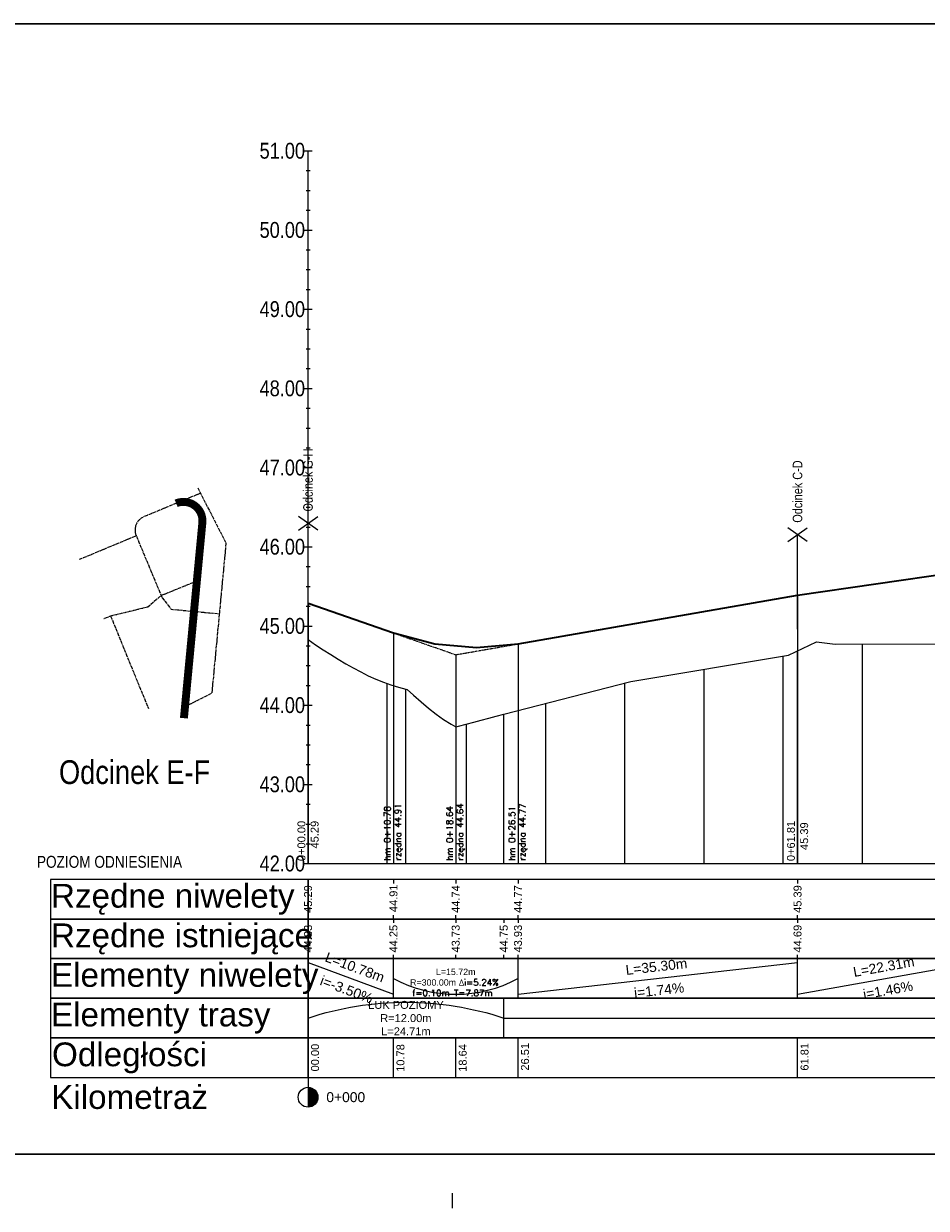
# Model space of a CAD drawing. Header units: metres. Extents: x -86 to 834, y -13 to 286.
# Tile 3 of 4: x 371 to 599, y -13 to 286. Entities that reach past the tile are written whole.
import ezdxf

# ---------------------------------------------------------------- set-up
doc = ezdxf.new("R2010")
doc.units = ezdxf.units.M
doc.linetypes.add('CENTER2', pattern=[1.125, 0.75, -0.125, 0.125, -0.125])
doc.linetypes.add('HIDDEN', pattern=[0.375, 0.25, -0.125])
for name, color, linetype in [('$DR - opis', 1, 'Continuous'), ('$DR - wymiary', 7, 'Continuous'), ('C-DROGI-PROFILE', 7, 'Continuous'), ('C-DROGI-PROFILE-ETYKIETY', 7, 'Continuous'), ('C-DROGI-PROFILE-WIDOKI', 7, 'Continuous'), ('C-DROGI-PROFILE-WIDOKI-ETYKIETY', 7, 'Continuous'), ('Viewport2ForCustomObjects_0', 7, 'Continuous')]:
    doc.layers.add(name, color=color, linetype=linetype)
doc.layers.add('$DR - osie ścieżek', color=7, linetype='CENTER2', lineweight=15)
doc.styles.add('ARIAL 2', font='ARIALN.TTF')
doc.styles.add('CustomTextStyle229', font='ARIALN.TTF', dxfattribs={"height": 1.5})
doc.styles.add('CustomTextStyle230', font='ARIALN.TTF', dxfattribs={"height": 3})
doc.styles.add('CustomTextStyle231', font='ARIALN.TTF', dxfattribs={"height": 2})
doc.styles.add('CustomTextStyle232', font='ARIALN.TTF', dxfattribs={"height": 2})
doc.styles.add('CustomTextStyle233', font='ARIALN.TTF', dxfattribs={"height": 2})
doc.styles.add('CustomTextStyle234', font='ARIALN.TTF', dxfattribs={"height": 2})
doc.styles.add('CustomTextStyle235', font='ARIALN.TTF', dxfattribs={"height": 2})
doc.styles.add('CustomTextStyle236', font='ARIALN.TTF', dxfattribs={"height": 2})
doc.styles.add('CustomTextStyle237', font='ARIALN.TTF', dxfattribs={"height": 2})
doc.styles.add('CustomTextStyle238', font='ARIALN.TTF', dxfattribs={"height": 2})
doc.styles.add('CustomTextStyle239', font='ARIALN.TTF', dxfattribs={"height": 2})
doc.styles.add('CustomTextStyle240', font='ARIALN.TTF', dxfattribs={"height": 2})
doc.styles.add('CustomTextStyle241', font='arial.ttf', dxfattribs={"height": 3})
doc.styles.add('CustomTextStyle242', font='arial.ttf', dxfattribs={"height": 3})
doc.styles.add('CustomTextStyle243', font='arial.ttf', dxfattribs={"height": 3})
doc.styles.add('CustomTextStyle244', font='arial.ttf', dxfattribs={"height": 3})
doc.styles.add('CustomTextStyle245', font='arial.ttf', dxfattribs={"height": 3})
doc.styles.add('CustomTextStyle246', font='arial.ttf', dxfattribs={"height": 3})
doc.styles.add('CustomTextStyle247', font='arial.ttf', dxfattribs={"height": 1})
doc.styles.add('CustomTextStyle248', font='arial.ttf', dxfattribs={"height": 1})
doc.styles.add('CustomTextStyle249', font='arial.ttf', dxfattribs={"height": 1})
doc.styles.add('CustomTextStyle250', font='arial.ttf', dxfattribs={"height": 1})
doc.styles.add('CustomTextStyle251', font='arial.ttf', dxfattribs={"height": 1})
doc.styles.add('CustomTextStyle261', font='arial.ttf', dxfattribs={"height": 1})
doc.styles.add('CustomTextStyle262', font='arial.ttf', dxfattribs={"height": 1})
doc.styles.add('CustomTextStyle263', font='arial.ttf', dxfattribs={"height": 1})
doc.styles.add('CustomTextStyle264', font='arial.ttf', dxfattribs={"height": 1})
doc.styles.add('CustomTextStyle265', font='arial.ttf', dxfattribs={"height": 1})
doc.styles.add('CustomTextStyle266', font='arial.ttf', dxfattribs={"height": 1})
doc.styles.add('CustomTextStyle275', font='arial.ttf', dxfattribs={"height": 1.25})
doc.styles.add('CustomTextStyle276', font='arial.ttf', dxfattribs={"height": 1.25})
doc.styles.add('CustomTextStyle281', font='arial.ttf', dxfattribs={"height": 1.25})
doc.styles.add('CustomTextStyle282', font='arial.ttf', dxfattribs={"height": 1.25})
doc.styles.add('CustomTextStyle283', font='arial.ttf', dxfattribs={"height": 1.25})
doc.styles.add('CustomTextStyle284', font='arial.ttf', dxfattribs={"height": 1.25})
doc.styles.add('CustomTextStyle287', font='arial.ttf', dxfattribs={"height": 1})
doc.styles.add('CustomTextStyle288', font='arial.ttf', dxfattribs={"height": 1})
doc.styles.add('CustomTextStyle289', font='arial.ttf', dxfattribs={"height": 1})
doc.styles.add('CustomTextStyle292', font='arial.ttf', dxfattribs={"height": 1})
doc.styles.add('CustomTextStyle293', font='arial.ttf', dxfattribs={"height": 1})
doc.styles.add('CustomTextStyle294', font='arial.ttf', dxfattribs={"height": 1})
doc.styles.add('CustomTextStyle295', font='arial.ttf', dxfattribs={"height": 1})
doc.styles.add('CustomTextStyle296', font='arial.ttf', dxfattribs={"height": 1})
doc.styles.add('CustomTextStyle305', font='arial.ttf', dxfattribs={"height": 1.25})
doc.styles.add('CustomTextStyle607', font='simplex.shx', dxfattribs={"height": 0.8})
doc.styles.add('CustomTextStyle634', font='arial.ttf', dxfattribs={"height": 1})
doc.styles.add('CustomTextStyle635', font='arial.ttf', dxfattribs={"height": 1})
doc.styles.add('CustomTextStyle636', font='arial.ttf', dxfattribs={"height": 1})
doc.styles.add('CustomTextStyle637', font='arial.ttf', dxfattribs={"height": 1})
doc.styles.add('CustomTextStyle648', font='arial.ttf', dxfattribs={"height": 0.8})
doc.styles.add('CustomTextStyle649', font='arial.ttf', dxfattribs={"height": 0.8})

# ---------------------------------------------------------------- blocks, each defined once
blk = doc.blocks.new('*E5')
at = {"layer": 'C-DROGI-PROFILE', "color": 190, "lineweight": 35}
for p, q in [((556.53, 129.85, 0), (601.15, 136.35, 0)), ((485.94, 117.54, 0), (556.53, 129.85, 0)), ((432.92, 127.85, 0), (454.49, 120.3, 0))]:
    blk.add_line(p, q, dxfattribs=at)
at = {"layer": 'C-DROGI-PROFILE', "color": 7, "linetype": 'HIDDEN'}
for p, q in [((454.49, 120.3, 0), (470.21, 114.8, 0)), ((470.21, 114.8, 0), (485.94, 117.54, 0))]:
    blk.add_line(p, q, dxfattribs=at)
at = {"layer": 'C-DROGI-PROFILE', "color": 94, "elevation": 0, "flags": 128}
blk.add_lwpolyline([(432.92, 118.61), (434.82, 117.32), (436.72, 116.06), (438.63, 114.84), (440.53, 113.66), (442.43, 112.53), (444.33, 111.46), (446.23, 110.45), (448.13, 109.51), (450.03, 108.66), (451.93, 107.88), (453.83, 107.19), (455.73, 106.59), (457.63, 106.09), (457.98, 106.02), (459.54, 104.56), (461.44, 102.87), (463.34, 101.29), (465.24, 99.81), (467.14, 98.47), (469.04, 97.25), (470.21, 96.59), (470.94, 96.78), (472.84, 97.27), (474.74, 97.77), (476.64, 98.27), (478.54, 98.78), (480.44, 99.28), (482.35, 99.77), (514.44, 108.05), (554.25, 114.7), (561.33, 118.05), (566.06, 117.5), (593.35, 117.54)], dxfattribs=at)
at = {"layer": 'C-DROGI-PROFILE', "color": 4, "lineweight": 35, "elevation": 0}
blk.add_lwpolyline([(454.49, 120.3), (464.97, 117.55), (475.45, 116.63), (485.94, 117.54)], dxfattribs=at)
at = {"layer": 'C-DROGI-PROFILE-ETYKIETY', "linetype": 'Continuous'}
for p, q in [((556.53, 129.85, 0), (556.53, 62.05, 0)), ((432.92, 127.85, 0), (432.92, 62.05, 0))]:
    blk.add_line(p, q, dxfattribs=at)
at = {"layer": 'C-DROGI-PROFILE-ETYKIETY', "color": 1, "linetype": 'Continuous'}
for p, q in [((454.49, 120.3, 0), (454.49, 62.05, 0)), ((485.94, 117.54, 0), (485.94, 62.05, 0)), ((470.21, 114.8, 0), (470.21, 62.05, 0))]:
    blk.add_line(p, q, dxfattribs=at)
at = {"layer": 'C-DROGI-PROFILE-WIDOKI', "linetype": 'Continuous', "lineweight": -3}
for p, q in [((431.92, 242.05, 0), (433.92, 242.05, 0)), ((432.92, 62.05, 0), (432.92, 242.05, 0)), ((432.42, 237.05, 0), (433.42, 237.05, 0)), ((432.42, 232.05, 0), (433.42, 232.05, 0)), ((432.42, 227.05, 0), (433.42, 227.05, 0)), ((431.92, 222.05, 0), (433.92, 222.05, 0)), ((432.42, 217.05, 0), (433.42, 217.05, 0)), ((432.42, 212.05, 0), (433.42, 212.05, 0)), ((432.42, 207.05, 0), (433.42, 207.05, 0)), ((431.92, 202.05, 0), (433.92, 202.05, 0)), ((432.42, 197.05, 0), (433.42, 197.05, 0)), ((432.42, 192.05, 0), (433.42, 192.05, 0)), ((432.42, 187.05, 0), (433.42, 187.05, 0)), ((431.92, 182.05, 0), (433.92, 182.05, 0)), ((432.42, 177.05, 0), (433.42, 177.05, 0)), ((432.42, 172.05, 0), (433.42, 172.05, 0)), ((432.42, 167.05, 0), (433.42, 167.05, 0)), ((431.92, 162.05, 0), (433.92, 162.05, 0)), ((432.42, 157.05, 0), (433.42, 157.05, 0)), ((432.42, 152.05, 0), (433.42, 152.05, 0)), ((432.42, 147.05, 0), (433.42, 147.05, 0)), ((431.92, 142.05, 0), (433.92, 142.05, 0)), ((432.42, 137.05, 0), (433.42, 137.05, 0)), ((432.42, 132.05, 0), (433.42, 132.05, 0)), ((432.42, 127.05, 0), (433.42, 127.05, 0)), ((431.92, 122.05, 0), (433.92, 122.05, 0)), ((432.42, 117.05, 0), (433.42, 117.05, 0)), ((432.42, 112.05, 0), (433.42, 112.05, 0)), ((432.42, 107.05, 0), (433.42, 107.05, 0)), ((431.92, 102.05, 0), (433.92, 102.05, 0)), ((432.42, 97.05, 0), (433.42, 97.05, 0)), ((432.42, 92.05, 0), (433.42, 92.05, 0)), ((432.42, 87.05, 0), (433.42, 87.05, 0)), ((431.92, 82.05, 0), (433.92, 82.05, 0)), ((432.42, 77.05, 0), (433.42, 77.05, 0)), ((432.42, 72.05, 0), (433.42, 72.05, 0)), ((432.42, 67.05, 0), (433.42, 67.05, 0)), ((431.92, 62.05, 0), (433.92, 62.05, 0)), ((432.92, 62.05, 0), (730.25, 62.05, 0)), ((432.92, 28.05, 0), (432.92, 38.05, 0)), ((454.49, 28.05, 0), (454.49, 38.05, 0)), ((485.94, 28.05, 0), (485.94, 38.05, 0)), ((556.53, 28.05, 0), (556.53, 38.05, 0)), ((432.92, 18.05, 0), (432.92, 28.05, 0)), ((482.35, 18.05, 0), (482.35, 28.05, 0)), ((432.92, 8.05, 0), (432.92, 3.05, 0))]:
    blk.add_line(p, q, dxfattribs=at)
at = {"layer": 'C-DROGI-PROFILE-WIDOKI', "color": 8, "linetype": 'Continuous', "lineweight": -3}
for p, q in [((432.92, 62.05, 0), (432.92, 118.61, 0)), ((457.63, 62.05, 0), (457.63, 106.09, 0)), ((482.35, 62.05, 0), (482.35, 99.77, 0))]:
    blk.add_line(p, q, dxfattribs=at)
at = {"layer": 'C-DROGI-PROFILE-WIDOKI', "color": 7, "linetype": 'Continuous', "lineweight": -3}
for p, q in [((432.92, 62.05, 0), (432.92, 118.61, 0)), ((572.92, 62.05, 0), (572.92, 117.51, 0)), ((552.92, 62.05, 0), (552.92, 114.48, 0)), ((556.53, 62.05, 0), (556.53, 115.78, 0)), ((532.92, 62.05, 0), (532.92, 111.14, 0)), ((452.92, 62.05, 0), (452.92, 107.52, 0)), ((512.92, 62.05, 0), (512.92, 107.66, 0)), ((492.92, 62.05, 0), (492.92, 102.5, 0)), ((472.92, 62.05, 0), (472.92, 97.29, 0)), ((432.92, 58.05, 0), (432.92, 57.05, 0)), ((454.49, 58.05, 0), (454.49, 57.05, 0)), ((470.21, 58.05, 0), (470.21, 57.05, 0)), ((485.94, 58.05, 0), (485.94, 57.05, 0)), ((432.92, 48.05, 0), (432.92, 49.05, 0)), ((454.49, 48.05, 0), (454.49, 49.05, 0)), ((470.21, 48.05, 0), (470.21, 49.05, 0)), ((485.94, 48.05, 0), (485.94, 49.05, 0))]:
    blk.add_line(p, q, dxfattribs=at)
at = {"layer": 'C-DROGI-PROFILE-WIDOKI', "color": 4, "linetype": 'Continuous', "lineweight": -3}
for p, q in [((556.53, 58.05, 0), (556.53, 57.05, 0)), ((556.53, 48.05, 0), (556.53, 49.05, 0)), ((432.92, 37.05, 0), (454.49, 29.05, 0)), ((485.94, 29.05, 0), (556.53, 37.05, 0)), ((556.53, 29.05, 0), (601.15, 37.05, 0)), ((482.35, 23.05, 0), (730.25, 23.05, 0))]:
    blk.add_line(p, q, dxfattribs=at)
at = {"layer": 'C-DROGI-PROFILE-WIDOKI', "color": 1, "linetype": 'Continuous', "lineweight": -3}
for p, q in [((432.92, 48.05, 0), (432.92, 47.05, 0)), ((454.49, 48.05, 0), (454.49, 47.05, 0)), ((470.21, 48.05, 0), (470.21, 47.05, 0)), ((485.94, 48.05, 0), (485.94, 47.05, 0)), ((556.53, 48.05, 0), (556.53, 47.05, 0)), ((432.92, 38.05, 0), (432.92, 39.05, 0)), ((454.49, 38.05, 0), (454.49, 39.05, 0)), ((470.21, 38.05, 0), (470.21, 39.05, 0)), ((485.94, 38.05, 0), (485.94, 39.05, 0)), ((556.53, 38.05, 0), (556.53, 39.05, 0)), ((432.92, 8.05, 0), (432.92, 18.05, 0)), ((454.49, 8.05, 0), (454.49, 18.05, 0)), ((470.21, 8.05, 0), (470.21, 18.05, 0)), ((485.94, 8.05, 0), (485.94, 18.05, 0)), ((556.53, 8.05, 0), (556.53, 18.05, 0))]:
    blk.add_line(p, q, dxfattribs=at)
at = {"layer": 'C-DROGI-PROFILE-WIDOKI', "color": 150, "linetype": 'Continuous', "lineweight": -3}
for p, q in [((482.35, 48.05, 0), (482.35, 47.05, 0)), ((482.35, 38.05, 0), (482.35, 39.05, 0))]:
    blk.add_line(p, q, dxfattribs=at)
at = {"layer": 'C-DROGI-PROFILE-WIDOKI', "linetype": 'Continuous', "lineweight": -3}
for points in [[(432.92, 48.05, 0), (432.92, 58.05, 0), (367.92, 58.05, 0), (367.92, 48.05, 0)], [(432.92, 48.05, 0), (730.25, 48.05, 0), (730.25, 58.05, 0), (432.92, 58.05, 0)], [(432.92, 38.05, 0), (432.92, 48.05, 0), (367.92, 48.05, 0), (367.92, 38.05, 0)], [(432.92, 38.05, 0), (730.25, 38.05, 0), (730.25, 48.05, 0), (432.92, 48.05, 0)], [(432.92, 28.05, 0), (432.92, 38.05, 0), (367.92, 38.05, 0), (367.92, 28.05, 0)], [(432.92, 28.05, 0), (730.25, 28.05, 0), (730.25, 38.05, 0), (432.92, 38.05, 0)], [(432.92, 18.05, 0), (432.92, 28.05, 0), (367.92, 28.05, 0), (367.92, 18.05, 0)], [(432.92, 18.05, 0), (730.25, 18.05, 0), (730.25, 28.05, 0), (432.92, 28.05, 0)], [(432.92, 8.05, 0), (432.92, 18.05, 0), (367.92, 18.05, 0), (367.92, 8.05, 0)], [(432.92, 8.05, 0), (730.25, 8.05, 0), (730.25, 18.05, 0), (432.92, 18.05, 0)]]:
    blk.add_polyline3d(points, close=True, dxfattribs=at)
at = {"layer": 'C-DROGI-PROFILE-WIDOKI', "color": 4, "linetype": 'Continuous', "lineweight": -3}
blk.add_arc((470.21, 61.95, 0), 32.9, 241.4536, 298.5464, dxfattribs=at)
at = {"layer": 'C-DROGI-PROFILE-WIDOKI', "color": 4, "linetype": 'Continuous', "lineweight": -3, "extrusion": (0, 0, -1)}
blk.add_arc((-457.63, -51.28, 0), 78.33, 71.6107, 108.3893, dxfattribs=at)
at = {"layer": 'C-DROGI-PROFILE-WIDOKI-ETYKIETY', "color": 7, "linetype": 'Continuous', "lineweight": -3}
blk.add_line((432.92, 5.55, 0), (432.92, 0.55, 0), dxfattribs=at)
blk.add_circle((432.92, 3.05, 0), 2.5, dxfattribs=at)
for points in [[(432.92, 5.55, 0), (432.92, 5.21, 0), (434.17, 5.21, 0)], [(432.92, 5.21, 0), (432.92, 4.3, 0), (435.09, 4.3, 0)], [(432.92, 5.21, 0), (434.17, 5.21, 0), (435.09, 4.3, 0)], [(432.92, 4.3, 0), (432.92, 3.05, 0), (435.42, 3.05, 0)], [(432.92, 4.3, 0), (435.09, 4.3, 0), (435.42, 3.05, 0)], [(432.92, 3.05, 0), (432.92, 1.8, 0), (435.09, 1.8, 0)], [(432.92, 3.05, 0), (435.42, 3.05, 0), (435.09, 1.8, 0)], [(432.92, 1.8, 0), (432.92, 0.88, 0), (434.17, 0.88, 0)], [(432.92, 1.8, 0), (435.09, 1.8, 0), (434.17, 0.88, 0)], [(432.92, 0.88, 0), (434.17, 0.88, 0), (432.92, 0.55, 0)]]:
    blk.add_solid(points, dxfattribs=at)
at = {"layer": 'C-DROGI-PROFILE-ETYKIETY', "color": 2, "linetype": 'Continuous', "style": 'CustomTextStyle607'}
for s, p in [('rzędna 44.91', (456.4, 62.8, 0)), ('rzędna 44.77', (487.84, 62.8, 0)), ('hm 0+10.78', (453.73, 62.8, 0)), ('hm 0+26.51', (485.18, 62.8, 0))]:
    blk.add_text(s, height=1.6, rotation=90, dxfattribs=at).set_placement(p)
at = {"layer": 'C-DROGI-PROFILE-ETYKIETY', "color": 2, "linetype": 'Continuous', "style": 'CustomTextStyle607', "oblique": 0}
for s, p in [('rzędna 44.64', (472.12, 62.8, 0)), ('hm 0+18.64', (469.45, 62.8, 0))]:
    blk.add_text(s, height=1.6, rotation=90.0039, dxfattribs=at).set_placement(p)
at = {"layer": 'C-DROGI-PROFILE-ETYKIETY', "linetype": 'Continuous'}
for s, style, p in [('0+00.00', 'CustomTextStyle634', (432.24, 62.68, 0)), ('45.29', 'CustomTextStyle635', (435.58, 65.86, 0)), ('0+61.81', 'CustomTextStyle636', (555.85, 62.68, 0)), ('45.39', 'CustomTextStyle637', (559.19, 65.48, 0))]:
    blk.add_text(s, height=2, rotation=90, dxfattribs=dict(at, style=style)).set_placement(p)
at = {"layer": 'C-DROGI-PROFILE-ETYKIETY', "color": 1, "linetype": 'Continuous', "oblique": 0}
for s, style, p in [('L=15.72m', 'CustomTextStyle648', (465.2, 33.92, 0)), ('f=0.10m T=7.87m', 'CustomTextStyle607', (459.21, 28.58, 0))]:
    blk.add_text(s, height=1.6, rotation=0.0039, dxfattribs=dict(at, style=style)).set_placement(p)
at = {"layer": 'C-DROGI-PROFILE-ETYKIETY', "color": 1, "linetype": 'Continuous', "oblique": 0, "width": 1}
for s, style, p in [('i=5.24%', 'CustomTextStyle607', (472.29, 31.24, 0)), ('R=300.00m ', 'CustomTextStyle649', (458.68, 31.24, 0)), ('Δ', 'CustomTextStyle607', (470.92, 31.24, 0))]:
    blk.add_text(s, height=1.6, rotation=0.0039, dxfattribs=dict(at, style=style)).set_placement(p)
at = {"layer": 'C-DROGI-PROFILE-WIDOKI', "color": 7, "linetype": 'Continuous', "lineweight": -3}
for s, height, style, p in [('51.00', 4, 'CustomTextStyle240', (420.68, 240.08, 0)), ('50.00', 4, 'CustomTextStyle239', (420.68, 220.08, 0)), ('49.00', 4, 'CustomTextStyle238', (420.68, 200.08, 0)), ('48.00', 4, 'CustomTextStyle237', (420.68, 180.08, 0)), ('47.00', 4, 'CustomTextStyle236', (420.68, 160.08, 0)), ('46.00', 4, 'CustomTextStyle235', (420.68, 140.08, 0)), ('45.00', 4, 'CustomTextStyle234', (420.68, 120.08, 0)), ('44.00', 4, 'CustomTextStyle233', (420.68, 100.08, 0)), ('Odcinek E-F', 6, 'CustomTextStyle230', (370.02, 82.15, 0)), ('43.00', 4, 'CustomTextStyle232', (420.68, 80.08, 0)), ('POZIOM ODNIESIENIA', 3, 'CustomTextStyle229', (364.45, 61, 0)), ('42.00', 4, 'CustomTextStyle231', (420.68, 60.08, 0))]:
    blk.add_text(s, height=height, dxfattribs=dict(at, style=style)).set_placement(p)
at = {"layer": 'C-DROGI-PROFILE-WIDOKI', "linetype": 'Continuous'}
for s, style, p in [('Rzędne niwelety', 'CustomTextStyle241', (368.01, 50.93, 0)), ('Rzędne istniejące', 'CustomTextStyle242', (368.01, 40.93, 0)), ('Elementy niwelety', 'CustomTextStyle243', (368.01, 30.93, 0)), ('Elementy trasy', 'CustomTextStyle244', (368.01, 20.93, 0)), ('Odległości', 'CustomTextStyle245', (368.27, 10.88, 0)), ('Kilometraż', 'CustomTextStyle246', (368.06, 0.1, 0))]:
    blk.add_text(s, height=6, dxfattribs=dict(at, style=style)).set_placement(p)
at = {"layer": 'C-DROGI-PROFILE-WIDOKI-ETYKIETY', "linetype": 'Continuous', "width": 1}
for s, style, p in [('45.29', 'CustomTextStyle247', (433.91, 49.6, 0)), ('45.39', 'CustomTextStyle251', (557.52, 49.6, 0)), ('44.69', 'CustomTextStyle266', (557.52, 39.6, 0))]:
    blk.add_text(s, height=2, rotation=90, dxfattribs=dict(at, style=style)).set_placement(p)
at = {"layer": 'C-DROGI-PROFILE-WIDOKI-ETYKIETY', "linetype": 'Continuous'}
for s, style, p in [('44.91', 'CustomTextStyle248', (455.48, 49.79, 0)), ('44.74', 'CustomTextStyle249', (471.21, 49.6, 0)), ('44.77', 'CustomTextStyle250', (486.94, 49.6, 0)), ('44.83', 'CustomTextStyle261', (433.91, 39.6, 0)), ('44.25', 'CustomTextStyle262', (455.48, 39.59, 0)), ('43.73', 'CustomTextStyle263', (471.2, 39.6, 0)), ('44.75', 'CustomTextStyle264', (483.33, 39.59, 0)), ('43.93', 'CustomTextStyle265', (486.92, 39.6, 0)), ('00.00', 'CustomTextStyle292', (435.68, 9.56, 0)), ('10.78', 'CustomTextStyle293', (457.25, 9.46, 0)), ('18.64', 'CustomTextStyle294', (472.97, 9.47, 0)), ('26.51', 'CustomTextStyle295', (488.7, 9.77, 0)), ('61.81', 'CustomTextStyle296', (559.29, 9.76, 0))]:
    blk.add_text(s, height=2, rotation=90, dxfattribs=dict(at, style=style)).set_placement(p)
for s, rotation, style, oblique, p in [('L=10.78m', 339.6493, 'CustomTextStyle281', 360, (436.98, 37.43, 0)), ('L=35.30m', 6.4652, 'CustomTextStyle283', 360, (513.26, 33.92, 0)), ('L=22.31m', 10.1648, 'CustomTextStyle275', 360, (570.82, 33.41, 0)), ('i=-3.50%', 339.6493, 'CustomTextStyle282', 0, (435.72, 31.5, 0)), ('i=1.74%', 6.4652, 'CustomTextStyle284', 0, (515.38, 28.13, 0)), ('i=1.46%', 10.1648, 'CustomTextStyle276', 360, (573.32, 27.77, 0))]:
    blk.add_text(s, height=2.5, rotation=rotation, dxfattribs=dict(at, style=style, oblique=oblique)).set_placement(p)
at = {"layer": 'C-DROGI-PROFILE-WIDOKI-ETYKIETY', "linetype": 'Continuous', "style": 'CustomTextStyle287', "width": 1}
blk.add_text('ŁUK POZIOMY', height=2, dxfattribs=at).set_placement((448.1, 25.37, 0))
at = {"layer": 'C-DROGI-PROFILE-WIDOKI-ETYKIETY', "linetype": 'Continuous'}
for s, height, style, p in [('R=12.00m', 2, 'CustomTextStyle288', (451.13, 22.03, 0)), ('L=24.71m', 2, 'CustomTextStyle289', (451.37, 18.69, 0)), ('0+000', 2.5, 'CustomTextStyle305', (437.53, 1.82, 0))]:
    blk.add_text(s, height=height, dxfattribs=dict(at, style=style)).set_placement(p)

msp = doc.modelspace()

# ---------------------------------------------------------------- linework, layer by layer
at = {"layer": '$DR - opis', "flags": 128}
for points in [[(440.11, 158.51), (445.01, 161.95)], [(445.01, 158.51), (440.11, 161.95)], [(442.56, 136.31), (442.56, 160.23)], [(563.72, 155.68), (568.62, 159.12)], [(568.62, 155.68), (563.72, 159.12)], [(566.17, 133.48), (566.17, 157.4)]]:
    msp.add_lwpolyline(points, dxfattribs=at)
at = {"layer": '$DR - osie ścieżek', "flags": 128}
msp.add_lwpolyline([(415.41, 167.84), (401.08, 161.88, 0.414214), (399.14, 157.17), (405.63, 141.58), (407.96, 138.55), (420.14, 137.4)], format="xyb", dxfattribs=at)
for points in [[(414.74, 169.16), (421.82, 155.24), (418.25, 117.35), (411.48, 113.86)], [(384.84, 151.15), (399.16, 157.11)], [(414.48, 145.62), (405.46, 141.97), (402.09, 139.08), (392.71, 136.79), (390.96, 136.08)], [(392.71, 136.79), (402.25, 113.46)]]:
    msp.add_lwpolyline(points, dxfattribs=at)
at = {"layer": '$DR - osie ścieżek', "color": 10, "const_width": 2, "flags": 128}
msp.add_lwpolyline([(411.21, 111.03), (415.87, 160.4, 0.565703), (409.25, 165.28)], format="xyb", dxfattribs=at)
at = {"layer": '$DR - wymiary', "color": 7}
msp.add_lwpolyline([(-61.09, 286.41), (833.91, 286.41), (833.91, 0.95), (-61.09, 0.95)], close=True, dxfattribs=at)
at = {"layer": '$DR - wymiary', "flags": 128}
msp.add_lwpolyline([(478.91, -8.92), (478.91, -12.75)], dxfattribs=at)
at = {"color": 7, "linetype": 'Continuous', "true_color": 0xffffff}
msp.add_lwpolyline([(-61.09, 0.95), (744.65, 0.95), (744.65, 286.41), (-61.09, 286.41)], close=True, dxfattribs=at)

# ---------------------------------------------------------------- block references
at = {"layer": 'Viewport2ForCustomObjects_0'}
msp.add_blockref('*E5', (9.64, 12.25, 0), dxfattribs=at)

# ---------------------------------------------------------------- texts
at = {"layer": '$DR - opis', "char_height": 2.4, "attachment_point": 4, "rotation": 90, "style": 'ARIAL 2'}
for s, insert in [('Odcinek G-H', (442.56, 163.22)), ('Odcinek C-D', (566.17, 160.39))]:
    msp.add_mtext_dynamic_manual_height_columns(s, width=33.9304, gutter_width=200, heights=[0], dxfattribs=dict(at, insert=insert))

doc.saveas('drawing.dxf')
